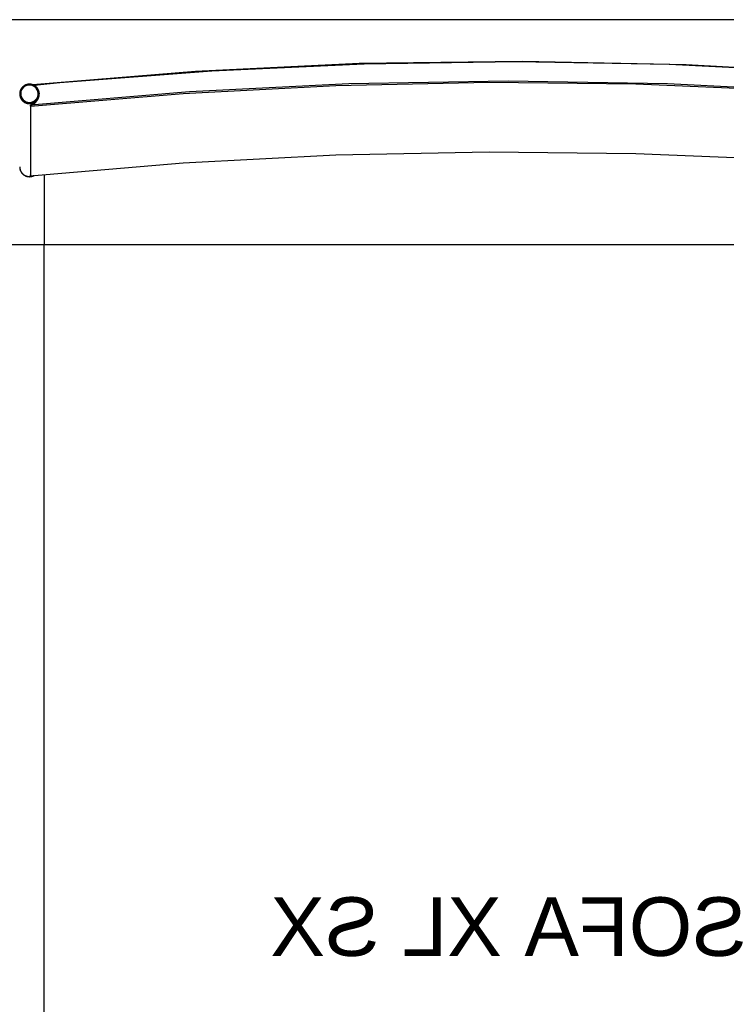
# Model space of a CAD drawing. Header units: millimetres. Extents: x -1470 to 7470, y -12049 to 6674.
# Tile 13 of 58: x 2500 to 3223, y -8387 to -7378. Entities that reach past the tile are written whole.
import ezdxf

# ---------------------------------------------------------------- set-up
doc = ezdxf.new("R2010")
doc.units = ezdxf.units.MM
doc.header["$LTSCALE"] = 10
doc.layers.get('0').update_dxf_attribs({"true_color": 0x000000})
doc.styles.add('Arial Normale', font='txt')

msp = doc.modelspace()

# ---------------------------------------------------------------- linework, layer by layer
at = {"color": 1, "true_color": 0xff0000}
msp.add_lwpolyline([(-1470.5, -9176), (4470.5, -9176), (4470.5, -7377.8), (-1470.5, -7377.8)], close=True, dxfattribs=at)
at = {"color": 18, "linetype": 'Continuous', "lineweight": 25, "true_color": 0x000000}
for points in [[(3349.3, -7433.4), (3182.1, -7424.2), (3014.8, -7420.6), (2847.4, -7422.8), (2680.1, -7430.8), (2513.3, -7444.5)], [(3485.8, -7445.2), (3320.8, -7431.6), (3164.9, -7423.8), (3008.7, -7421.1), (2852.6, -7423.3), (2696.6, -7430.5), (2541, -7442.6), (2514.8, -7445.2)], [(2520, -7453.1), (2519.9, -7452.8), (2519.9, -7452.4), (2519.8, -7452.1), (2519.8, -7451.8), (2519.7, -7451.4), (2519.6, -7451.1), (2519.5, -7450.7), (2519.4, -7450.4), (2519.3, -7450.1), (2519.1, -7449.8), (2519, -7449.5), (2518.8, -7449.2), (2518.6, -7448.9), (2518.5, -7448.6), (2518.3, -7448.3), (2518.1, -7448), (2517.9, -7447.7), (2517.6, -7447.4), (2517.4, -7447.2), (2517.2, -7446.9), (2516.9, -7446.7), (2516.7, -7446.4), (2516.4, -7446.2), (2516.1, -7446), (2515.9, -7445.8), (2515.6, -7445.6), (2515.3, -7445.4), (2515, -7445.2), (2514.7, -7445.1), (2514.4, -7444.9), (2514.1, -7444.8), (2513.7, -7444.6), (2513.4, -7444.5), (2513.1, -7444.4), (2512.8, -7444.3), (2512.4, -7444.2), (2512.1, -7444.1), (2511.8, -7444), (2511.4, -7444), (2511.1, -7443.9), (2510.7, -7443.9), (2510.4, -7443.9), (2510, -7443.9), (2509.7, -7443.9), (2509.3, -7443.9), (2509, -7443.9), (2508.6, -7444), (2508.3, -7444), (2508, -7444.1), (2507.6, -7444.2), (2507.3, -7444.3), (2507, -7444.4), (2506.6, -7444.5), (2506.3, -7444.6), (2506, -7444.7), (2505.7, -7444.9), (2505.4, -7445), (2505, -7445.2), (2504.8, -7445.4), (2504.5, -7445.6), (2504.2, -7445.8), (2503.9, -7446), (2503.6, -7446.2), (2503.4, -7446.4), (2503.1, -7446.7), (2502.9, -7446.9), (2502.6, -7447.1), (2502.4, -7447.4), (2502.2, -7447.7), (2502, -7447.9), (2501.8, -7448.2), (2501.6, -7448.5), (2501.4, -7448.8), (2501.2, -7449.1), (2501.1, -7449.4), (2500.9, -7449.7), (2500.8, -7450.1), (2500.6, -7450.4), (2500.5, -7450.7), (2500.4, -7451), (2500.3, -7451.4), (2500.2, -7451.7), (2500.2, -7452), (2500.1, -7452.4), (2500.1, -7452.7), (2500, -7453.1), (2500, -7453.4), (2500, -7453.8)], [(3489, -7465.5), (3326.3, -7451.8), (3163.2, -7443.6), (3000, -7440.9), (2836.8, -7443.6), (2673.7, -7451.8), (2511, -7465.5)], [(2511.1, -7466.5), (2667.3, -7453.3), (2823.7, -7445.1), (2980.4, -7441.9), (3130.6, -7443.6), (3274.1, -7449.6), (3417.4, -7459.8), (3488.9, -7466.5)], [(2500, -7453.8), (2500, -7453.9)], [(2500, -7453.9), (2500, -7454.3), (2500, -7454.6), (2500.1, -7455), (2500.1, -7455.3), (2500.2, -7455.7), (2500.2, -7456), (2500.3, -7456.3), (2500.4, -7456.7), (2500.5, -7457), (2500.6, -7457.3), (2500.8, -7457.7), (2500.9, -7458), (2501, -7458.3), (2501.2, -7458.6), (2501.4, -7458.9), (2501.6, -7459.2), (2501.8, -7459.5), (2502, -7459.8), (2502.2, -7460), (2502.4, -7460.3), (2502.6, -7460.6), (2502.8, -7460.8), (2503.1, -7461.1), (2503.3, -7461.3), (2503.6, -7461.5), (2503.9, -7461.7), (2504.2, -7461.9), (2504.4, -7462.1), (2504.7, -7462.3), (2505, -7462.5), (2505.3, -7462.7), (2505.6, -7462.8), (2506, -7463), (2506.3, -7463.1), (2506.6, -7463.2), (2506.9, -7463.3), (2507.3, -7463.4), (2507.6, -7463.5), (2507.9, -7463.6), (2508.3, -7463.7), (2508.6, -7463.7), (2509, -7463.8), (2509.3, -7463.8), (2509.7, -7463.8), (2510, -7463.8), (2510.3, -7463.8), (2510.7, -7463.8), (2511, -7463.8), (2511.4, -7463.7), (2511.7, -7463.7), (2512.1, -7463.6), (2512.4, -7463.5), (2512.7, -7463.4), (2513.1, -7463.3), (2513.4, -7463.2), (2513.7, -7463.1), (2514, -7463), (2514.4, -7462.8), (2514.7, -7462.7), (2515, -7462.5), (2515.3, -7462.3), (2515.6, -7462.1), (2515.8, -7461.9), (2516.1, -7461.7), (2516.4, -7461.5), (2516.7, -7461.3), (2516.9, -7461.1), (2517.2, -7460.8), (2517.4, -7460.6), (2517.6, -7460.3), (2517.8, -7460), (2518, -7459.8), (2518.2, -7459.5), (2518.4, -7459.2), (2518.6, -7458.9), (2518.8, -7458.6), (2519, -7458.3), (2519.1, -7458), (2519.2, -7457.7), (2519.4, -7457.3), (2519.5, -7457), (2519.6, -7456.7), (2519.7, -7456.3), (2519.8, -7456), (2519.8, -7455.7), (2519.9, -7455.3), (2519.9, -7455), (2520, -7454.6), (2520, -7454.3), (2520, -7453.9)], [(2500, -7453.9), (2500, -7454.3), (2500, -7454.6), (2500.1, -7455), (2500.1, -7455.3), (2500.2, -7455.7), (2500.2, -7456), (2500.3, -7456.3), (2500.4, -7456.7), (2500.5, -7457), (2500.6, -7457.3), (2500.8, -7457.7), (2500.9, -7458), (2501, -7458.3), (2501.2, -7458.6), (2501.4, -7458.9), (2501.6, -7459.2), (2501.8, -7459.5), (2502, -7459.8), (2502.2, -7460), (2502.4, -7460.3), (2502.6, -7460.6), (2502.8, -7460.8), (2503.1, -7461.1), (2503.3, -7461.3), (2503.6, -7461.5), (2503.9, -7461.7), (2504.2, -7461.9), (2504.4, -7462.1), (2504.7, -7462.3), (2505, -7462.5), (2505.3, -7462.7), (2505.6, -7462.8), (2506, -7463), (2506.3, -7463.1), (2506.6, -7463.2), (2506.9, -7463.3), (2507.3, -7463.4), (2507.6, -7463.5), (2507.9, -7463.6), (2508.3, -7463.7), (2508.6, -7463.7), (2509, -7463.8), (2509.3, -7463.8), (2509.7, -7463.8), (2510, -7463.8), (2510.3, -7463.8), (2510.7, -7463.8), (2511, -7463.8), (2511.4, -7463.7), (2511.7, -7463.7), (2512.1, -7463.6), (2512.4, -7463.5), (2512.7, -7463.4), (2513.1, -7463.3), (2513.4, -7463.2), (2513.7, -7463.1), (2514, -7463), (2514.4, -7462.8), (2514.7, -7462.7), (2515, -7462.5), (2515.3, -7462.3), (2515.6, -7462.1), (2515.8, -7461.9), (2516.1, -7461.7), (2516.4, -7461.5), (2516.7, -7461.3), (2516.9, -7461.1), (2517.2, -7460.8), (2517.4, -7460.6), (2517.6, -7460.3), (2517.8, -7460), (2518, -7459.8), (2518.2, -7459.5), (2518.4, -7459.2), (2518.6, -7458.9), (2518.8, -7458.6), (2519, -7458.3), (2519.1, -7458), (2519.2, -7457.7), (2519.4, -7457.3), (2519.5, -7457), (2519.6, -7456.7), (2519.7, -7456.3), (2519.8, -7456), (2519.8, -7455.7), (2519.9, -7455.3), (2519.9, -7455), (2520, -7454.6), (2520, -7454.3), (2520, -7453.9)], [(2511, -7465.5), (2511.3, -7465.4), (2511.6, -7465.3), (2511.9, -7465.2), (2512.2, -7465.1), (2512.4, -7465), (2512.7, -7464.9), (2513, -7464.7), (2513.3, -7464.6), (2513.5, -7464.4), (2513.8, -7464.3), (2514.1, -7464.1), (2514.4, -7463.9), (2514.6, -7463.8), (2514.9, -7463.6), (2515.2, -7463.4), (2515.4, -7463.2), (2515.6, -7463), (2515.8, -7462.9), (2516, -7462.7), (2516.1, -7462.6), (2516.3, -7462.4), (2516.5, -7462.2), (2516.6, -7462.1), (2516.8, -7461.9), (2516.9, -7461.7), (2517.1, -7461.5), (2517.3, -7461.3), (2517.4, -7461.1), (2517.6, -7460.9), (2517.7, -7460.7), (2517.9, -7460.5), (2518, -7460.3), (2518.2, -7460), (2518.4, -7459.6), (2518.6, -7459.3), (2518.8, -7458.9), (2519, -7458.6), (2519.1, -7458.2), (2519.3, -7457.8), (2519.4, -7457.5), (2519.5, -7457.1), (2519.6, -7456.8), (2519.7, -7456.5), (2519.8, -7456.3), (2519.8, -7456.2), (2519.8, -7456), (2519.9, -7455.8), (2519.9, -7455.7), (2519.9, -7455.5), (2519.9, -7455.4), (2519.9, -7455.2), (2520, -7455), (2520, -7454.9), (2520, -7454.7), (2520, -7454.6), (2519.9, -7454.4), (2519.9, -7454)], [(2520, -7453.1), (2520, -7453.8)], [(2520, -7453.9), (2520, -7453.8)], [(2520, -7454), (2520, -7453.9)], [(2511, -7465.5), (2511, -7536.7)], [(2511.1, -7466.5), (2511, -7465.5)], [(2511.1, -7466.5), (2511.1, -7537.7)], [(2511.1, -7537.7), (2667.3, -7524.5), (2823.7, -7516.3), (2980.4, -7513.2), (3130.6, -7514.9), (3274.1, -7520.8), (3417.4, -7531), (3488.9, -7537.7)], [(2500, -7528.6), (2500, -7528.8)], [(2500, -7528.6), (2500, -7529), (2500, -7529.3), (2500.1, -7529.6), (2500.1, -7530), (2500.2, -7530.3), (2500.2, -7530.7), (2500.3, -7531), (2500.4, -7531.3), (2500.5, -7531.7), (2500.6, -7532), (2500.7, -7532.3), (2500.9, -7532.6), (2501, -7532.9), (2501.2, -7533.2), (2501.4, -7533.5), (2501.5, -7533.8), (2501.7, -7534.1), (2501.9, -7534.4), (2502.1, -7534.7), (2502.3, -7534.9), (2502.6, -7535.2), (2502.8, -7535.4), (2503.1, -7535.7), (2503.3, -7535.9), (2503.6, -7536.1), (2503.8, -7536.4), (2504.1, -7536.6), (2504.4, -7536.8), (2504.7, -7537), (2505, -7537.1), (2505.3, -7537.3), (2505.6, -7537.5), (2505.9, -7537.6), (2506.2, -7537.7), (2506.5, -7537.9), (2506.8, -7538), (2507.2, -7538.1), (2507.5, -7538.2), (2507.8, -7538.3), (2508.2, -7538.3), (2508.5, -7538.4), (2508.9, -7538.4), (2509.2, -7538.5), (2509.5, -7538.5), (2509.9, -7538.5), (2510.2, -7538.5), (2510.6, -7538.5), (2510.9, -7538.4), (2511.3, -7538.4), (2511.6, -7538.4), (2511.9, -7538.3), (2512.3, -7538.2), (2512.6, -7538.1), (2512.9, -7538), (2513.3, -7537.9), (2513.6, -7537.8), (2513.9, -7537.7), (2514.2, -7537.5)], [(2500, -7528.6), (2500, -7529), (2500, -7529.3), (2500.1, -7529.6), (2500.1, -7530), (2500.2, -7530.3), (2500.2, -7530.7), (2500.3, -7531), (2500.4, -7531.3), (2500.5, -7531.7), (2500.6, -7532), (2500.8, -7532.3), (2500.9, -7532.6), (2501, -7532.9), (2501.2, -7533.2), (2501.4, -7533.5), (2501.5, -7533.8), (2501.7, -7534.1), (2501.9, -7534.4), (2502.1, -7534.7), (2502.4, -7534.9), (2502.6, -7535.2), (2502.8, -7535.5), (2503.1, -7535.7), (2503.3, -7535.9), (2503.6, -7536.2), (2503.8, -7536.4), (2504.1, -7536.6), (2504.4, -7536.8), (2504.7, -7537), (2505, -7537.1), (2505.3, -7537.3), (2505.6, -7537.5), (2505.9, -7537.6), (2506.2, -7537.7), (2506.5, -7537.9), (2506.9, -7538), (2507.2, -7538.1), (2507.5, -7538.2), (2507.9, -7538.3), (2508.2, -7538.3), (2508.5, -7538.4), (2508.9, -7538.4), (2509.2, -7538.5), (2509.6, -7538.5), (2509.9, -7538.5), (2510.3, -7538.5), (2510.6, -7538.5), (2510.9, -7538.4), (2511.3, -7538.4), (2511.6, -7538.4), (2512, -7538.3), (2512.3, -7538.2), (2512.6, -7538.1), (2513, -7538), (2513.3, -7537.9), (2513.6, -7537.8), (2513.9, -7537.7), (2514.3, -7537.5), (2514.6, -7537.4)], [(2500, -7528.8), (2500, -7529.1), (2500, -7529.5), (2500.1, -7529.8), (2500.1, -7530.2), (2500.2, -7530.5), (2500.2, -7530.9), (2500.3, -7531.2), (2500.4, -7531.5), (2500.5, -7531.9), (2500.6, -7532.2), (2500.8, -7532.5), (2500.9, -7532.8), (2501.1, -7533.2), (2501.2, -7533.5), (2501.4, -7533.8), (2501.6, -7534.1), (2501.8, -7534.4), (2502, -7534.6), (2502.2, -7534.9), (2502.4, -7535.2), (2502.6, -7535.4), (2502.9, -7535.7), (2503.1, -7535.9), (2503.4, -7536.2), (2503.7, -7536.4), (2503.9, -7536.6), (2504.2, -7536.8), (2504.5, -7537), (2504.8, -7537.2), (2505.1, -7537.4), (2505.4, -7537.5), (2505.7, -7537.7), (2506, -7537.8), (2506.4, -7538), (2506.7, -7538.1), (2507, -7538.2), (2507.3, -7538.3), (2507.7, -7538.4), (2508, -7538.5), (2508.4, -7538.5), (2508.7, -7538.6), (2509.1, -7538.6), (2509.4, -7538.6), (2509.8, -7538.7), (2510.1, -7538.7), (2510.4, -7538.6), (2510.8, -7538.6), (2511.1, -7538.6), (2511.5, -7538.5), (2511.8, -7538.5), (2512.2, -7538.4), (2512.5, -7538.3), (2512.8, -7538.2), (2513.2, -7538.1), (2513.5, -7538), (2513.8, -7537.9), (2514.2, -7537.8), (2514.5, -7537.6), (2514.8, -7537.4)], [(2511.1, -7537.7), (2511, -7536.7)], [(2525, -7536.4), (2525, -7573.5)], [(2525, -7536.4), (2525, -7606.2)], [(2490.4, -7608.2), (2523, -7608.2)], [(2523, -7608.2), (2525, -7608.2)], [(2525, -7606.2), (2525, -7608.2)], [(2525, -7608.2), (2575, -7608.2)], [(2525, -8953.2), (2525, -7608.2)], [(2575, -7608.2), (3474.8, -7608.2)]]:
    msp.add_lwpolyline(points, dxfattribs=at)
at = {"color": 8, "linetype": 'Continuous', "lineweight": 25, "true_color": 0x808080}
msp.add_lwpolyline([(2500, -7453.8), (2500, -7454.1), (2500, -7454.5), (2500.1, -7454.8), (2500.1, -7455.2), (2500.2, -7455.5), (2500.2, -7455.8), (2500.3, -7456.2), (2500.4, -7456.5), (2500.5, -7456.8), (2500.6, -7457.2), (2500.8, -7457.5), (2500.9, -7457.8), (2501, -7458.1), (2501.2, -7458.4), (2501.4, -7458.7), (2501.6, -7459), (2501.8, -7459.3), (2502, -7459.6), (2502.2, -7459.9), (2502.4, -7460.1), (2502.6, -7460.4), (2502.8, -7460.6), (2503.1, -7460.9), (2503.3, -7461.1), (2503.6, -7461.4), (2503.9, -7461.6), (2504.2, -7461.8), (2504.4, -7462), (2504.7, -7462.2), (2505, -7462.3), (2505.3, -7462.5), (2505.6, -7462.7), (2506, -7462.8), (2506.3, -7462.9), (2506.6, -7463.1), (2506.9, -7463.2), (2507.3, -7463.3), (2507.6, -7463.4), (2507.9, -7463.4), (2508.3, -7463.5), (2508.6, -7463.6), (2509, -7463.6), (2509.3, -7463.6), (2509.7, -7463.7), (2510, -7463.7), (2510.3, -7463.7), (2510.7, -7463.6), (2511, -7463.6), (2511.4, -7463.6), (2511.7, -7463.5), (2512.1, -7463.4), (2512.4, -7463.4), (2512.7, -7463.3), (2513.1, -7463.2), (2513.4, -7463.1), (2513.7, -7462.9), (2514, -7462.8), (2514.4, -7462.7), (2514.7, -7462.5), (2515, -7462.3), (2515.3, -7462.2), (2515.6, -7462), (2515.8, -7461.8), (2516.1, -7461.6), (2516.4, -7461.4), (2516.7, -7461.1), (2516.9, -7460.9), (2517.2, -7460.6), (2517.4, -7460.4), (2517.6, -7460.1), (2517.8, -7459.9), (2518, -7459.6), (2518.2, -7459.3), (2518.4, -7459), (2518.6, -7458.7), (2518.8, -7458.4), (2519, -7458.1), (2519.1, -7457.8), (2519.2, -7457.5), (2519.4, -7457.2), (2519.5, -7456.8), (2519.6, -7456.5), (2519.7, -7456.2), (2519.8, -7455.8), (2519.8, -7455.5), (2519.9, -7455.2), (2519.9, -7454.8), (2520, -7454.5), (2520, -7454.1), (2520, -7453.8)], dxfattribs=at)
at = {"color": 18, "linetype": 'Continuous', "lineweight": 25, "true_color": 0x000000}
msp.add_lwpolyline([(2519, -7453), (2518.7, -7451.2), (2518, -7449.6), (2517, -7448.1), (2515.8, -7446.8), (2514.2, -7445.8), (2512.6, -7445.1), (2510.8, -7444.8), (2509, -7444.8), (2507.2, -7445.2), (2505.5, -7445.9), (2504, -7447), (2502.8, -7448.3), (2501.9, -7449.8), (2501.3, -7451.5), (2501, -7453.3), (2501.1, -7455.1), (2501.6, -7456.8), (2502.4, -7458.4), (2503.6, -7459.8), (2505, -7461), (2506.6, -7461.8), (2508.3, -7462.3), (2510.1, -7462.5), (2511.9, -7462.3), (2513.7, -7461.7), (2515.3, -7460.8), (2516.6, -7459.6), (2517.7, -7458.2), (2518.5, -7456.5), (2518.9, -7454.8)], close=True, dxfattribs=at)

# ---------------------------------------------------------------- texts
at = {"extrusion": (0, 0, -1), "insert": (3001.3, -8276.9), "char_height": 60, "width": 1086.522, "attachment_point": 2, "text_direction": (-1, 0, 0), "style": 'Arial Normale'}
msp.add_mtext('SOFA XL SX', dxfattribs=at)

doc.saveas('drawing.dxf')
